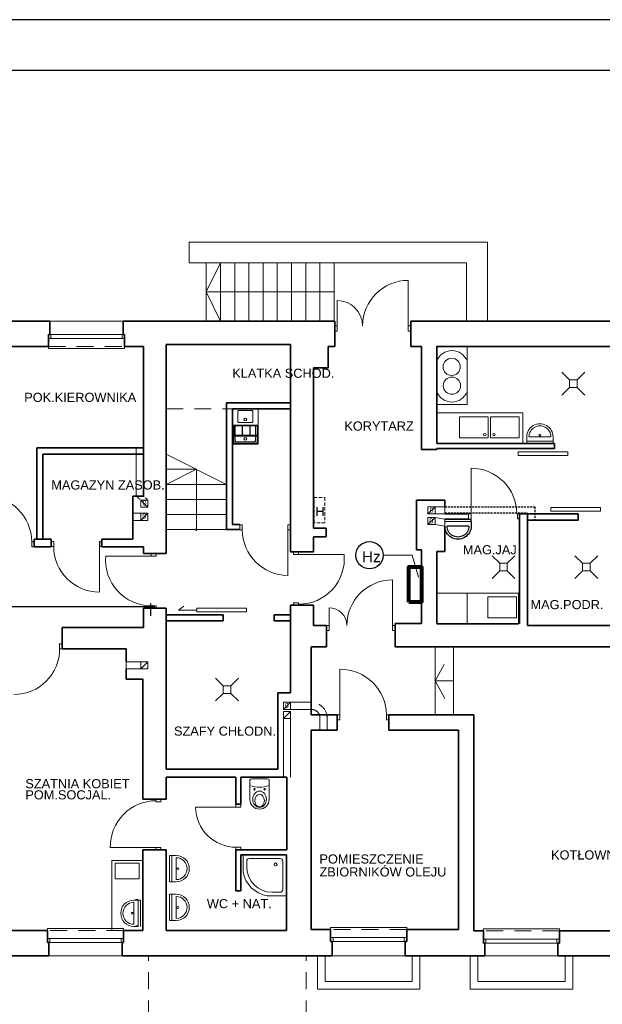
# Model space of a CAD drawing. Extents: x -282929 to -277084, y 175542 to 191450.
# Tile 3 of 30: x -281702 to -280554, y 176571 to 178512. Entities that reach past the tile are written whole.
import ezdxf
from ezdxf.enums import TextEntityAlignment as Align

# ---------------------------------------------------------------- set-up
doc = ezdxf.new("R2010")
doc.units = 0
doc.header["$MEASUREMENT"] = 0
doc.header["$PDMODE"] = 3
doc.header["$PDSIZE"] = 12
for name, pattern in [('DASHED2', [9.525, 6.35, -3.175]), ('DASHEDX2', [1.5, 1, -0.5]), ('DGN Style 2', [55.531736, 33.319042, -22.212694]), ('DOT', [0.25, 0, -0.25])]:
    doc.linetypes.add(name, pattern=pattern)
doc.layers.get('0').update_dxf_attribs({"linetype": 'CONTINUOUS'})
doc.layers.get('DEFPOINTS').update_dxf_attribs({"linetype": 'CONTINUOUS'})
for name, color, linetype, lineweight in [('1 cienka', 7, 'CONTINUOUS', 9), ('dzrwi', 6, 'CONTINUOUS', 0), ('inwentaryzacja', 7, 'CONTINUOUS', 35), ('KONTURY', 92, 'CONTINUOUS', 30), ('OKNA', 3, 'CONTINUOUS', 20), ('proj.wentylacja', 214, 'CONTINUOUS', 25), ('technologia', 160, 'CONTINUOUS', 35), ('WYPOSAZENIE', 4, 'CONTINUOUS', 0), ('ściana do wyburzenia', 40, 'DOT', 25), ('ściana proj. - dział', 255, 'CONTINUOUS', 35)]:
    doc.layers.add(name, color=color, linetype=linetype, lineweight=lineweight)
for name, color, linetype in [('CIENKA', 7, 'CONTINUOUS'), ('elektryka', 7, 'CONTINUOUS'), ('opisy', 7, 'CONTINUOUS')]:
    doc.layers.add(name, color=color, linetype=linetype)
doc.styles.add('jagoda-100', font='arial.ttf', dxfattribs={"height": 18})
doc.styles.add('SST', font='romans.shx', dxfattribs={"width": 0.6})
doc.styles.add('Style-CHAR_FAST_FONT', font='CHAR_FAST_FONT.shx')
doc.styles.add('Style-SWISSLT_1250', font='SWISSLT_1250.shx')
doc.dimstyles.new('skala_1_50cm', dxfattribs={"dimscale": 5, "dimtxt": 2, "dimasz": 1.5, "dimexe": 1.25, "dimexo": 0.6245, "dimtad": 1, "dimdsep": 46, "dimtxsty": 'SST', "dimblk": 'ARCHTICK', "dimcen": 1.5, "dimdle": 1.5, "dimclrd": 256, "dimclre": 256, "dimclrt": 256, "dimadec": 0, "dimazin": 0, "dimtfac": 1, "dimtix": 1, "dimtmove": 0, "dimatfit": 3, "dimldrblk": 'ARCHTICK', "dimfxl": 1, "dimarcsym": 0})

# ---------------------------------------------------------------- blocks, each defined once
blk = doc.blocks.new('*U9')
at = {"layer": 'OKNA', "linetype": 'Continuous'}
for p, q in [((-72, 27), (72, 27)), ((75, 1), (-75, 1)), ((-70, -7), (-70, 1)), ((70, -7), (70, 1)), ((75, -7), (-75, -7)), ((-75, -27), (-75, -23)), ((-75, -27), (75, -27)), ((75, -27), (75, -23))]:
    blk.add_line(p, q, dxfattribs=at)
at = {"layer": 'OKNA', "linetype": 'DGN Style 2'}
blk.add_line((-75, -23), (75, -23), dxfattribs=at)
blk = doc.blocks.new('*U10')
at = {"layer": 'OKNA', "linetype": 'Continuous'}
for p, q in [((-72, 29), (72, 29)), ((75, 1), (-75, 1)), ((-70, -7), (-70, 1)), ((70, -7), (70, 1)), ((75, -7), (-75, -7)), ((-75, -27), (-75, -23)), ((-75, -27), (75, -27)), ((75, -27), (75, -23))]:
    blk.add_line(p, q, dxfattribs=at)
at = {"layer": 'OKNA', "linetype": 'DGN Style 2'}
blk.add_line((-75, -23), (75, -23), dxfattribs=at)
blk = doc.blocks.new('*U11')
at = {"layer": 'OKNA', "linetype": 'Continuous'}
for p, q in [((-72, 26), (72, 26)), ((75, 1), (-75, 1)), ((-70, -7), (-70, 1)), ((70, -7), (70, 1)), ((75, -7), (-75, -7)), ((-75, -27), (-75, -23)), ((-75, -27), (75, -27)), ((75, -27), (75, -23))]:
    blk.add_line(p, q, dxfattribs=at)
at = {"layer": 'OKNA', "linetype": 'DGN Style 2'}
blk.add_line((-75, -23), (75, -23), dxfattribs=at)
blk = doc.blocks.new('A$C5D6B6965')
at = {"layer": 'WYPOSAZENIE'}
for p, q in [((15, 30), (0, 45)), ((30, 30), (45, 45)), ((15, 30), (30, 30)), ((15, 15), (15, 30)), ((30, 30), (30, 15)), ((15, 15), (0, 0)), ((30, 15), (15, 15)), ((30, 15), (45, 0))]:
    blk.add_line(p, q, dxfattribs=at)
blk = doc.blocks.new('_ARCHTICK')
at = {"color": 0, "linetype": 'ByBlock', "const_width": 0.15}
blk.add_lwpolyline([(-0.5, -0.5), (0.5, 0.5)], dxfattribs=at)
blk = doc.blocks.new('*D101')
at = {"layer": '1 cienka', "linetype": 'Continuous', "lineweight": -2, "transparency": 16777216}
for p, q in [((-281435.9, 177354.4), (-282655.9, 177354.4)), ((-282648.4, 177333.3), (-282648.4, 177360.7)), ((-281443.4, 177336.5), (-281443.4, 177360.7))]:
    blk.add_line(p, q, dxfattribs=at)
at = {"layer": 'DEFPOINTS', "color": 0, "linetype": 'Continuous', "transparency": 16777216}
for p in [(-282648.4, 177354.4), (-281443.4, 177333.3), (-282648.4, 177330.2)]:
    blk.add_point(p, dxfattribs=at)
at = {"layer": '1 cienka', "linetype": 'Continuous', "lineweight": -2, "transparency": 16777216, "xscale": 7.5, "yscale": 7.5, "zscale": 7.5, "rotation": 180}
blk.add_blockref('_ARCHTICK', (-282648.4, 177354.4), dxfattribs=at)
at = {"layer": '1 cienka', "linetype": 'Continuous', "lineweight": -2, "transparency": 16777216, "xscale": 7.5, "yscale": 7.5, "zscale": 7.5}
blk.add_blockref('_ARCHTICK', (-281443.4, 177354.4), dxfattribs=at)
at = {"layer": '1 cienka', "linetype": 'Continuous', "transparency": 16777216, "insert": (-282200.1, 177365.3), "char_height": 10, "attachment_point": 5, "style": 'Style-CHAR_FAST_FONT'}
blk.add_mtext('1200', dxfattribs=at)

msp = doc.modelspace()

# ---------------------------------------------------------------- hatches: boundary and pattern name
at = {"layer": 'dzrwi', "linetype": 'Continuous'}
h = msp.add_hatch(color=256, dxfattribs=at)
edge = h.paths.add_edge_path()
edge.add_arc((-281353.934, 177506.474), 2.531, 0, 360)

# ---------------------------------------------------------------- linework, layer by layer
at = {"ltscale": 10}
for p, q in [((-280812.595, 177526.617), (-280864.434, 177526.476)), ((-280812.583, 177522.276), (-280812.595, 177526.617))]:
    msp.add_line(p, q, dxfattribs=at)
for p, q in [((-280812.583, 177522.276), (-280864.423, 177522.134)), ((-280816.879, 177513.624), (-280860.079, 177513.506)), ((-280812.583, 177522.276), (-280812.559, 177513.636)), ((-281545.116, 177483.412), (-281545.116, 177472.474))]:
    msp.add_line(p, q)
at = {"extrusion": (0, 0, -1)}
for major_axis in [(18.328, 18.328), (15.274, 15.274)]:
    msp.add_ellipse((-280838.479, 177513.565), major_axis=major_axis, ratio=1, start_param=0.78266894, end_param=3.9242616, dxfattribs=at)
at = {"layer": '1 cienka', "linetype": 'Continuous'}
for p, q in [((-280985.974, 177456.009), (-280928.832, 177455.947)), ((-280928.832, 177455.947), (-280916.421, 177412.602))]:
    msp.add_line(p, q, dxfattribs=at)
at = {"layer": '1 cienka', "linetype": 'Continuous', "lineweight": 30}
msp.add_circle((-281012.845, 177456.009), 26.871, dxfattribs=at)
at = {"layer": 'CIENKA', "linetype": 'DASHED2', "lineweight": 20}
msp.add_lwpolyline([(-281122.148, 177569.536), (-281100.737, 177569.536), (-281100.737, 177520.169), (-281122.148, 177520.169)], close=True, dxfattribs=at)
at = {"layer": 'dzrwi'}
for p, q in [((-281368.434, 178073.474), (-280780.434, 178073.474)), ((-281368.434, 178073.474), (-281368.434, 178032.474)), ((-280780.434, 178073.474), (-280780.434, 177917.474)), ((-281368.434, 178032.474), (-280821.434, 178032.474)), ((-281334.434, 177917.474), (-281334.434, 178032.474)), ((-281306.434, 177917.474), (-281306.434, 178032.474)), ((-281278.434, 177917.474), (-281278.434, 178032.474)), ((-281250.434, 177917.474), (-281250.434, 178032.474)), ((-281222.434, 177917.474), (-281222.434, 178032.474)), ((-281194.434, 177917.474), (-281194.434, 178032.474)), ((-281166.434, 177917.474), (-281166.434, 178032.474)), ((-281138.434, 177917.474), (-281138.434, 178032.474)), ((-281110.434, 177917.474), (-281110.434, 178032.474)), ((-281082.434, 177917.474), (-281082.434, 178032.474)), ((-280821.434, 178032.474), (-280821.434, 177917.474)), ((-280936.434, 177907.952), (-280936.434, 177997.952)), ((-281334.434, 177974.974), (-281306.434, 177917.474)), ((-281076.434, 177907.952), (-281076.434, 177957.952)), ((-281232.434, 177744.674), (-281282.434, 177744.674)), ((-281282.434, 177744.674), (-281282.434, 177744.474)), ((-281282.434, 177744.474), (-281232.434, 177744.474)), ((-281282.434, 177744.474), (-281282.434, 177712.674)), ((-281272.434, 177719.674), (-281272.434, 177739.674)), ((-281272.434, 177739.674), (-281272.434, 177719.674)), ((-281272.234, 177739.674), (-281272.234, 177719.674)), ((-281270.434, 177741.674), (-281244.434, 177741.674)), ((-281244.434, 177741.674), (-281270.434, 177741.674)), ((-281244.434, 177741.474), (-281270.434, 177741.474)), ((-281242.634, 177719.674), (-281242.634, 177739.674)), ((-281242.434, 177739.674), (-281242.434, 177719.674)), ((-281242.434, 177719.674), (-281242.434, 177739.674)), ((-281232.434, 177744.674), (-281232.434, 177744.474)), ((-281232.434, 177712.674), (-281232.434, 177744.474)), ((-281232.434, 177712.674), (-281282.434, 177712.674)), ((-281282.434, 177712.674), (-281282.434, 177674.674)), ((-281281.434, 177676.381), (-281281.434, 177712.674)), ((-281280.434, 177677.381), (-281280.434, 177712.674)), ((-281279.934, 177712.674), (-281279.934, 177711.174)), ((-281234.934, 177711.174), (-281279.934, 177711.174)), ((-281278.696, 177711.174), (-281278.696, 177692.674)), ((-281277.896, 177711.174), (-281277.896, 177692.674)), ((-281277.434, 177692.674), (-281277.434, 177711.174)), ((-281277.434, 177711.174), (-281277.434, 177692.674)), ((-281277.234, 177711.174), (-281277.234, 177692.674)), ((-281270.434, 177717.874), (-281244.434, 177717.874)), ((-281244.434, 177717.674), (-281270.434, 177717.674)), ((-281270.434, 177717.674), (-281244.434, 177717.674)), ((-281263.696, 177711.174), (-281263.696, 177692.674)), ((-281262.896, 177711.174), (-281262.896, 177692.674)), ((-281248.696, 177711.174), (-281248.696, 177692.674)), ((-281247.896, 177711.174), (-281247.896, 177692.674)), ((-281237.634, 177692.674), (-281237.634, 177711.174)), ((-281237.434, 177692.674), (-281237.434, 177711.174)), ((-281237.434, 177692.674), (-281237.434, 177711.174)), ((-281234.934, 177711.174), (-281234.934, 177712.674)), ((-281234.434, 177677.381), (-281234.434, 177712.674)), ((-281233.434, 177676.381), (-281233.434, 177712.674)), ((-281232.434, 177712.674), (-281232.434, 177674.674)), ((-281279.934, 177692.674), (-281279.934, 177690.674)), ((-281234.934, 177692.674), (-281279.934, 177692.674)), ((-281234.934, 177690.674), (-281279.934, 177690.674)), ((-281277.434, 177681.674), (-281277.434, 177690.674)), ((-281277.434, 177690.674), (-281277.434, 177681.674)), ((-281277.234, 177690.674), (-281277.234, 177681.674)), ((-281237.634, 177681.674), (-281237.634, 177690.674)), ((-281237.434, 177681.674), (-281237.434, 177690.674)), ((-281237.434, 177681.674), (-281237.434, 177690.674)), ((-281234.934, 177690.674), (-281234.934, 177692.674)), ((-281472.434, 177667.474), (-281472.434, 177572.474)), ((-281232.434, 177674.674), (-281282.434, 177674.674)), ((-281280.727, 177675.674), (-281234.142, 177675.674)), ((-281279.727, 177676.674), (-281235.142, 177676.674)), ((-281275.434, 177679.874), (-281239.434, 177679.874)), ((-281239.434, 177679.674), (-281275.434, 177679.674)), ((-281275.434, 177679.674), (-281239.434, 177679.674)), ((-281294.434, 177595.724), (-281413.434, 177655.224)), ((-281413.434, 177625.474), (-281353.934, 177625.474)), ((-281353.934, 177625.474), (-281413.434, 177595.724)), ((-280812.434, 177537.474), (-280812.434, 177627.474)), ((-281413.434, 177595.724), (-281294.434, 177595.724)), ((-281294.434, 177595.724), (-281294.434, 177506.474)), ((-281463.434, 177564.829), (-281449.434, 177564.829)), ((-281463.434, 177564.829), (-281463.434, 177550.829)), ((-281413.434, 177565.974), (-281294.434, 177565.974)), ((-281463.434, 177550.829), (-281449.434, 177550.829)), ((-281458.434, 177538.829), (-281479.434, 177538.829)), ((-281458.434, 177524.829), (-281479.434, 177524.829)), ((-281449.434, 177538.829), (-281449.434, 177524.829)), ((-281413.434, 177536.224), (-281294.434, 177536.224)), ((-280864.399, 177513.495), (-280864.434, 177526.476)), ((-280817.434, 177527.474), (-280817.434, 177537.474)), ((-280817.434, 177537.041), (-280817.434, 177527.041)), ((-281413.434, 177506.474), (-281294.434, 177506.474)), ((-281173.434, 177506.283), (-281173.434, 177416.283)), ((-281545.116, 177473.412), (-281545.116, 177383.412)), ((-281442.895, 177454.474), (-281532.895, 177454.474)), ((-281152.389, 177457.474), (-281062.389, 177457.474)), ((-280967.434, 177317.474), (-280967.434, 177407.474)), ((-281389.151, 177348.062), (-281378.934, 177355.932)), ((-281092.434, 177317.474), (-281092.434, 177352.474)), ((-281352.827, 177348.062), (-281389.151, 177348.062)), ((-280883.434, 177275.474), (-280883.434, 177141.474)), ((-280847.434, 177275.474), (-280847.434, 177141.474)), ((-281459.434, 177245.879), (-281492.434, 177245.879)), ((-281449.434, 177245.879), (-281449.434, 177231.879)), ((-281459.434, 177231.879), (-281492.434, 177231.879)), ((-281071.434, 177141.474), (-281071.434, 177231.474)), ((-280883.434, 177208.474), (-280864.556, 177173.339)), ((-281276.434, 176959.48), (-281355.441, 176959.48)), ((-281433.764, 176880.03), (-281523.764, 176880.03)), ((-281115.434, 176600.474), (-281115.434, 176666.474)), ((-281100.434, 176615.474), (-281100.434, 176666.474)), ((-280928.434, 176615.474), (-280928.434, 176666.474)), ((-280913.434, 176600.474), (-280913.434, 176666.474)), ((-280814.434, 176600.474), (-280814.434, 176666.474)), ((-280799.434, 176615.474), (-280799.434, 176666.474)), ((-280627.434, 176615.474), (-280627.434, 176666.474)), ((-280612.434, 176600.474), (-280612.434, 176666.474)), ((-281100.434, 176615.474), (-280928.434, 176615.474)), ((-280799.434, 176615.474), (-280627.434, 176615.474)), ((-281115.434, 176600.474), (-280913.434, 176600.474)), ((-280814.434, 176600.474), (-280612.434, 176600.474))]:
    msp.add_line(p, q, dxfattribs=at)
at = {"layer": 'dzrwi', "linetype": 'DGN Style 2'}
for p, q in [((-281413.434, 177744.474), (-281168.434, 177744.474)), ((-281110.434, 177141.474), (-281110.434, 177111.474)), ((-281096.434, 177141.474), (-281096.434, 177111.474)), ((-281448.434, 176267.474), (-281448.434, 176666.474)), ((-281137.434, 176267.474), (-281137.434, 176666.474))]:
    msp.add_line(p, q, dxfattribs=at)
at = {"layer": 'dzrwi', "linetype": 'Continuous'}
for p, q in [((-281449.434, 177550.829), (-281463.434, 177564.829)), ((-280897.542, 177537.474), (-280883.542, 177551.474)), ((-280890.434, 177551.474), (-280864.434, 177551.474)), ((-280864.434, 177551.474), (-280864.434, 177537.474)), ((-281479.434, 177538.829), (-281479.434, 177524.829)), ((-281463.434, 177524.829), (-281449.434, 177538.829)), ((-280897.542, 177516.474), (-280883.542, 177530.474)), ((-280890.434, 177537.474), (-280864.434, 177537.474)), ((-280883.542, 177530.474), (-280864.434, 177527.474)), ((-280864.434, 177527.474), (-280864.434, 177513.474)), ((-280883.542, 177516.474), (-280864.434, 177513.474)), ((-281492.434, 177245.879), (-281492.434, 177231.879)), ((-281463.434, 177231.879), (-281449.434, 177245.879)), ((-281182.434, 177152.088), (-281168.434, 177166.088)), ((-281168.434, 177166.088), (-281127.434, 177166.088)), ((-281182.434, 177134.155), (-281168.434, 177148.155)), ((-281182.434, 177137.474), (-281182.434, 177018.474)), ((-281168.434, 177152.088), (-281127.434, 177152.088)), ((-281168.434, 177137.474), (-281168.434, 177018.474))]:
    msp.add_line(p, q, dxfattribs=at)
at = {"layer": 'dzrwi', "ltscale": 10}
msp.add_line((-280864.423, 177522.134), (-280864.434, 177526.476), dxfattribs=at)
at = {"layer": 'dzrwi', "flags": 128}
for points in [[(-281082.434, 177974.974), (-281334.434, 177974.974), (-281306.434, 178032.474)], [(-280847.434, 177208.474), (-280883.434, 177208.474), (-280865.991, 177240.938)]]:
    msp.add_lwpolyline(points, dxfattribs=at)
for points in [[(-281076.434, 177897.952), (-281081.434, 177897.952), (-281081.434, 177907.952), (-281076.434, 177907.952)], [(-280931.434, 177897.952), (-280936.434, 177897.952), (-280936.434, 177907.952), (-280931.434, 177907.952)], [(-280817.434, 177527.474), (-280812.434, 177527.474), (-280812.434, 177537.474), (-280817.434, 177537.474)], [(-280721.434, 177527.906), (-280716.434, 177527.906), (-280716.434, 177537.906), (-280721.434, 177537.906)], [(-281263.434, 177516.283), (-281268.434, 177516.283), (-281268.434, 177506.283), (-281263.434, 177506.283)], [(-281168.434, 177516.283), (-281173.434, 177516.283), (-281173.434, 177506.283), (-281168.434, 177506.283)], [(-281678.434, 177472.474), (-281673.434, 177472.474), (-281673.434, 177482.474), (-281678.434, 177482.474)], [(-281635.116, 177483.412), (-281640.116, 177483.412), (-281640.116, 177473.412), (-281635.116, 177473.412)], [(-281540.116, 177483.412), (-281545.116, 177483.412), (-281545.116, 177473.412), (-281540.116, 177473.412)], [(-281432.895, 177459.474), (-281432.895, 177454.474), (-281442.895, 177454.474), (-281442.895, 177459.474)], [(-281162.389, 177462.474), (-281162.389, 177457.474), (-281152.389, 177457.474), (-281152.389, 177462.474)], [(-281432.895, 177356.474), (-281432.895, 177351.474), (-281442.895, 177351.474), (-281442.895, 177356.474)], [(-281162.389, 177362.474), (-281162.389, 177357.474), (-281152.389, 177357.474), (-281152.389, 177362.474)], [(-281092.434, 177307.474), (-281097.434, 177307.474), (-281097.434, 177317.474), (-281092.434, 177317.474)], [(-280962.434, 177307.474), (-280967.434, 177307.474), (-280967.434, 177317.474), (-280962.434, 177317.474)], [(-281623.434, 177281.474), (-281618.434, 177281.474), (-281618.434, 177271.474), (-281623.434, 177271.474)], [(-281076.434, 177131.474), (-281071.434, 177131.474), (-281071.434, 177141.474), (-281076.434, 177141.474)], [(-280979.434, 177131.474), (-280974.434, 177131.474), (-280974.434, 177141.474), (-280979.434, 177141.474)], [(-281423.764, 176970.03), (-281423.764, 176975.03), (-281433.764, 176975.03), (-281433.764, 176970.03)], [(-281266.434, 176959.48), (-281266.434, 176964.48), (-281276.434, 176964.48), (-281276.434, 176959.48)], [(-281423.764, 176875.03), (-281423.764, 176880.03), (-281433.764, 176880.03), (-281433.764, 176875.03)], [(-281266.434, 176875.474), (-281266.434, 176880.474), (-281276.434, 176880.474), (-281276.434, 176875.474)]]:
    msp.add_lwpolyline(points, close=True, dxfattribs=at)
at = {"layer": 'dzrwi'}
for points in [[(-280719.978, 177652.44), (-280622.295, 177652.44), (-280622.295, 177659.67), (-280719.978, 177659.67)], [(-280655.423, 177542.975), (-280557.74, 177542.975), (-280557.74, 177550.204), (-280655.423, 177550.204)], [(-281352.827, 177344.447), (-281255.144, 177344.447), (-281255.144, 177351.676), (-281352.827, 177351.676)]]:
    msp.add_lwpolyline(points, close=True, dxfattribs=at)
at = {"layer": 'dzrwi', "linetype": 'Continuous', "flags": 128}
msp.add_lwpolyline([(-281353.934, 177506.474), (-281353.934, 177625.474)], dxfattribs=at)
for points in [[(-281449.434, 177564.829), (-281463.434, 177564.829), (-281463.434, 177550.829), (-281449.434, 177550.829)], [(-280897.542, 177551.474), (-280883.542, 177551.474), (-280883.542, 177537.474), (-280897.542, 177537.474)], [(-281463.434, 177538.829), (-281449.434, 177538.829), (-281449.434, 177524.829), (-281463.434, 177524.829)], [(-280897.542, 177530.474), (-280883.542, 177530.474), (-280883.542, 177516.474), (-280897.542, 177516.474)], [(-281463.434, 177245.879), (-281449.434, 177245.879), (-281449.434, 177231.879), (-281463.434, 177231.879)], [(-281182.434, 177166.088), (-281168.434, 177166.088), (-281168.434, 177152.088), (-281182.434, 177152.088)], [(-281182.434, 177148.155), (-281168.434, 177148.155), (-281168.434, 177134.155), (-281182.434, 177134.155)]]:
    msp.add_lwpolyline(points, close=True, dxfattribs=at)
at = {"layer": 'dzrwi'}
for centre, start, end in [((-280936.434, 177907.952), 90, 180), ((-280812.434, 177537.474), 0, 90), ((-281442.895, 177446.474), 174.900311, 270), ((-281152.389, 177449.474), 270, 5.099689), ((-280967.434, 177317.474), 90, 180), ((-281713.434, 177271.474), 270, 0)]:
    msp.add_arc(centre, 90, start, end, dxfattribs=at)
at = {"layer": 'dzrwi', "extrusion": (0, 0, -1)}
for centre, radius, start, end in [((281076.434, 177907.952), 50, 90, 180), ((281768.434, 177482.474), 90, 90, 180), ((281173.434, 177506.283), 90, 270, 0), ((281545.116, 177473.412), 90, 270, 0), ((281092.434, 177317.474), 35, 90, 180), ((281276.434, 176959.48), 79.006, 269.274776, 0)]:
    msp.add_arc(centre, radius, start, end, dxfattribs=at)
at = {"layer": 'dzrwi', "linetype": 'DGN Style 2'}
for radius in [31, 17]:
    msp.add_arc((-281127.434, 177135.088), radius, 0, 90, dxfattribs=at)
at = {"layer": 'dzrwi'}
for centre, major_axis, ratio, start_param, end_param in [((-281270.434, 177739.674), (-1.414, 1.414), 1, -0.78539816, 0.78539816), ((-281270.434, 177739.674), (-1.414, 1.414), 1, -0.78539816, 0.78539816), ((-281270.434, 177739.674), (1.273, 1.273), 1, 0.78539816, 2.35619449), ((-281244.434, 177739.674), (1.414, 1.414), 1, 5.49778714, 7.06858347), ((-281244.434, 177739.674), (1.414, 1.414), 1, 5.49778714, 7.06858347), ((-281244.434, 177739.674), (1.273, 1.273), 1, 5.49778714, 7.06858347), ((-281270.434, 177719.674), (-1.414, 1.414), 1, 0.78539816, 2.35619449), ((-281270.434, 177719.674), (-1.414, 1.414), 1, 0.78539816, 2.35619449), ((-281270.434, 177719.674), (-1.273, 1.273), 1, 0.78539816, 2.35619449), ((-281257.434, 177723.374), (1.909, 1.909), 1, 5.49778714, 11.78097245), ((-281244.434, 177719.674), (-1.414, 1.414), 1, 2.35619449, 3.92699082), ((-281244.434, 177719.674), (-1.414, 1.414), 1, 2.35619449, 3.92699082), ((-281244.434, 177719.674), (-1.273, 1.273), 1, 2.35619449, 3.92699082), ((-281275.434, 177681.674), (-1.414, 1.414), 1, 0.78539816, 2.35619449), ((-281275.434, 177681.674), (-1.414, 1.414), 1, 0.78539816, 2.35619449), ((-281275.434, 177681.674), (-1.273, 1.273), 1, 0.78539816, 2.35619449), ((-281257.434, 177685.374), (1.909, 1.909), 1, 5.49778714, 11.78097245), ((-281239.434, 177681.674), (-1.414, 1.414), 1, 2.35619449, 3.92699082), ((-281239.434, 177681.674), (-1.414, 1.414), 1, 2.35619449, 3.92699082), ((-281239.434, 177681.674), (-1.273, 1.273), 1, 2.35619449, 3.92699082), ((-281280.02, 177677.088), (1.225, 1.225), 0.57735027, 2.61799388, 3.66519143), ((-281279.02, 177678.088), (1.225, 1.225), 0.57735027, 2.61799388, 3.66519143), ((-281235.849, 177678.088), (-1.225, 1.225), 0.57735027, 2.61799388, 3.66519143), ((-281234.849, 177677.088), (-1.225, 1.225), 0.57735027, 2.61799388, 3.66519143)]:
    msp.add_ellipse(centre, major_axis=major_axis, ratio=ratio, start_param=start_param, end_param=end_param, dxfattribs=at)
at = {"layer": 'dzrwi', "extrusion": (0, 0, -1)}
for centre, major_axis in [((-281071.434, 177141.474), (92, 0)), ((-281433.764, 176880.03), (0, 92))]:
    msp.add_ellipse(centre, major_axis=major_axis, ratio=0.97826087, start_param=4.71238898, end_param=6.28318531, dxfattribs=at)
at = {"layer": 'elektryka', "color": 1, "linetype": 'ByBlock', "lineweight": 80}
msp.add_lwpolyline([(-280935.422, 177363.215), (-280935.422, 177433.215), (-280910.434, 177433.215), (-280910.434, 177363.215)], close=True, dxfattribs=at)
at = {"layer": 'inwentaryzacja'}
for p, q in [((-281800.434, 177917.474), (-281642.434, 177917.474)), ((-281642.434, 177891.474), (-281642.434, 177917.474)), ((-281498.434, 177917.474), (-281216.434, 177917.474)), ((-281498.434, 177891.474), (-281498.434, 177917.474)), ((-281216.434, 177917.474), (-281081.434, 177917.474)), ((-281081.434, 177867.474), (-281081.434, 177917.474)), ((-280931.434, 177917.474), (-280492.434, 177917.474)), ((-280931.434, 177867.474), (-280931.434, 177917.474)), ((-281645.434, 177867.474), (-281645.434, 177891.474)), ((-281645.434, 177891.474), (-281642.434, 177891.474)), ((-281495.434, 177891.474), (-281498.434, 177891.474)), ((-281495.434, 177867.474), (-281495.434, 177891.474)), ((-281645.434, 177867.474), (-281797.434, 177867.474)), ((-281495.434, 177867.474), (-281458.434, 177867.474)), ((-281458.434, 177867.474), (-281458.434, 177572.474)), ((-281413.434, 177871.474), (-281413.434, 177550.829)), ((-281413.434, 177871.474), (-281363.434, 177871.474)), ((-281363.434, 177871.474), (-281168.434, 177871.474)), ((-281168.434, 177871.474), (-281168.434, 177462.474)), ((-281094.434, 177867.474), (-281081.434, 177867.474)), ((-281094.434, 177867.474), (-281094.434, 177825.474)), ((-280931.434, 177867.474), (-280910.434, 177867.474)), ((-280910.434, 177841.474), (-280910.434, 177867.474)), ((-280880.434, 177676.474), (-280880.434, 177867.474)), ((-280880.434, 177867.474), (-280495.434, 177867.474)), ((-280910.434, 177664.474), (-280910.434, 177841.474)), ((-281123.434, 177825.474), (-281123.434, 177509.474)), ((-281123.434, 177825.474), (-281094.434, 177825.474)), ((-280880.434, 177664.474), (-280910.434, 177664.474)), ((-280880.434, 177676.474), (-280648.434, 177676.474)), ((-280648.434, 177666.474), (-280880.434, 177666.474)), ((-280880.434, 177664.474), (-280880.434, 177666.474)), ((-280648.434, 177666.474), (-280648.434, 177676.474)), ((-281479.434, 177572.474), (-281479.434, 177524.829)), ((-281458.434, 177572.474), (-281479.434, 177572.474)), ((-280864.434, 177564.474), (-280920.434, 177564.474)), ((-280920.434, 177564.474), (-280920.434, 177466.474)), ((-280864.434, 177564.474), (-280864.434, 177551.474)), ((-281413.434, 177550.829), (-281413.434, 177459.474)), ((-281479.434, 177524.829), (-281479.434, 177487.474)), ((-280864.434, 177537.474), (-280817.434, 177537.474)), ((-280864.434, 177527.474), (-280817.434, 177527.474)), ((-280717.434, 177321.474), (-280717.434, 177537.474)), ((-280717.434, 177537.474), (-280701.434, 177537.474)), ((-280701.434, 177480.474), (-280701.434, 177537.474)), ((-280701.434, 177525.474), (-280701.434, 177317.474)), ((-281123.434, 177509.474), (-281098.434, 177509.474)), ((-281098.434, 177509.474), (-281098.434, 177492.474)), ((-280864.434, 177463.474), (-280864.434, 177513.474)), ((-281673.434, 177472.474), (-281673.434, 177487.474)), ((-281673.434, 177487.474), (-281640.116, 177487.474)), ((-281640.116, 177487.474), (-281640.116, 177472.474)), ((-281540.116, 177487.474), (-281479.434, 177487.474)), ((-281540.116, 177472.474), (-281540.116, 177487.474)), ((-281123.434, 177492.474), (-281098.434, 177492.474)), ((-281123.434, 177492.474), (-281123.434, 177462.474)), ((-281673.434, 177472.474), (-281640.116, 177472.474)), ((-281540.116, 177472.474), (-281458.434, 177472.474)), ((-281458.434, 177472.474), (-281458.434, 177459.474)), ((-281458.434, 177459.474), (-281413.434, 177459.474)), ((-281123.434, 177462.474), (-281168.434, 177462.474)), ((-280910.434, 177466.474), (-280920.434, 177466.474)), ((-280910.434, 177321.474), (-280910.434, 177466.474)), ((-280864.434, 177463.474), (-280880.434, 177463.474)), ((-280880.434, 177463.474), (-280880.434, 177414.474)), ((-280880.434, 177321.474), (-280880.434, 177463.474)), ((-280880.434, 177321.474), (-280880.434, 177463.474)), ((-281458.434, 177351.474), (-281413.434, 177351.474)), ((-281458.434, 177351.474), (-281458.434, 177313.474)), ((-281413.434, 177351.474), (-281413.434, 177034.474)), ((-281168.434, 177357.474), (-281168.434, 177184.474)), ((-281123.434, 177357.474), (-281168.434, 177357.474)), ((-281123.434, 177357.474), (-281123.434, 177317.474)), ((-281458.434, 177313.474), (-281618.434, 177313.474)), ((-281618.434, 177313.474), (-281618.434, 177271.474)), ((-281097.434, 177317.474), (-281123.434, 177317.474)), ((-281097.434, 177275.474), (-281097.434, 177317.474)), ((-280910.434, 177321.474), (-280962.434, 177321.474)), ((-280962.434, 177275.474), (-280962.434, 177321.474)), ((-280719.079, 177320.891), (-280880.434, 177320.891)), ((-280701.434, 177317.474), (-280354.434, 177317.474)), ((-281097.434, 177275.474), (-281127.434, 177275.474)), ((-281127.434, 177275.474), (-281127.434, 177166.088)), ((-280376.434, 177275.474), (-280962.434, 177275.474)), ((-281492.434, 177271.474), (-281618.434, 177271.474)), ((-281492.434, 177271.474), (-281492.434, 177245.879)), ((-281492.434, 177231.879), (-281492.434, 177211.474)), ((-281459.434, 177211.474), (-281492.434, 177211.474)), ((-281459.434, 177211.474), (-281459.434, 176975.03)), ((-281193.434, 177184.474), (-281193.434, 177034.474)), ((-281168.434, 177184.474), (-281193.434, 177184.474)), ((-281127.434, 177152.088), (-281127.434, 177141.474)), ((-281076.434, 177141.474), (-281127.434, 177141.474)), ((-281076.434, 177111.474), (-281076.434, 177141.474)), ((-280974.434, 177141.474), (-280807.434, 177141.474)), ((-280974.434, 177111.474), (-280974.434, 177141.474)), ((-280807.434, 177141.474), (-280807.434, 176715.474)), ((-281076.434, 177111.474), (-281127.434, 177111.474)), ((-281127.434, 177111.474), (-281127.434, 176718.474)), ((-280837.434, 177111.474), (-280974.434, 177111.474)), ((-280837.434, 177111.474), (-280837.434, 176718.474)), ((-281413.434, 177034.474), (-281193.434, 177034.474)), ((-281403.434, 177018.474), (-281413.434, 177018.474)), ((-281413.434, 177018.474), (-281413.434, 176975.03)), ((-281413.434, 177018.474), (-281276.434, 177018.474)), ((-281276.434, 177018.474), (-281276.434, 176965.474)), ((-281266.434, 177018.474), (-281266.434, 176965.474)), ((-281266.434, 177018.474), (-281175.434, 177018.474)), ((-281175.434, 177018.474), (-281175.434, 176875.474)), ((-281459.434, 176975.03), (-281413.434, 176975.03)), ((-281276.434, 176965.584), (-281266.434, 176965.584)), ((-281459.434, 176875.03), (-281413.434, 176875.03)), ((-281459.434, 176875.03), (-281459.434, 176716.474)), ((-281413.434, 176875.03), (-281413.434, 176716.474)), ((-281276.434, 176875.474), (-281175.434, 176875.474)), ((-281276.434, 176794.474), (-281276.434, 176875.474)), ((-281266.434, 176794.474), (-281266.434, 176865.474)), ((-281266.434, 176865.474), (-281176.434, 176865.474)), ((-281176.434, 176716.474), (-281176.434, 176865.474)), ((-281276.434, 176794.474), (-281266.434, 176794.474)), ((-281742.434, 176716.474), (-281647.434, 176716.474)), ((-281647.434, 176716.474), (-281647.434, 176692.474)), ((-281497.434, 176716.474), (-281459.434, 176716.474)), ((-281497.434, 176716.474), (-281497.434, 176692.474)), ((-281176.434, 176716.474), (-281413.434, 176716.474)), ((-281089.434, 176718.474), (-281127.434, 176718.474)), ((-281089.434, 176718.474), (-281089.434, 176694.474)), ((-280939.434, 176718.474), (-280837.434, 176718.474)), ((-280939.434, 176718.474), (-280939.434, 176694.474)), ((-280788.434, 176715.474), (-280807.434, 176715.474)), ((-280788.434, 176715.474), (-280788.434, 176691.474)), ((-280638.434, 176715.474), (-280489.434, 176715.474)), ((-280638.434, 176715.474), (-280638.434, 176691.474)), ((-281647.434, 176692.474), (-281644.434, 176692.474)), ((-281644.434, 176692.474), (-281644.434, 176666.474)), ((-281500.434, 176692.474), (-281500.434, 176666.474)), ((-281497.434, 176692.474), (-281500.434, 176692.474)), ((-281089.434, 176694.474), (-281086.434, 176694.474)), ((-281086.434, 176694.474), (-281086.434, 176666.474)), ((-280942.434, 176694.474), (-280942.434, 176666.474)), ((-280939.434, 176694.474), (-280942.434, 176694.474)), ((-280788.434, 176691.474), (-280785.434, 176691.474)), ((-280785.434, 176691.474), (-280785.434, 176666.474)), ((-280641.434, 176691.474), (-280641.434, 176666.474)), ((-280638.434, 176691.474), (-280641.434, 176691.474)), ((-281802.434, 176666.474), (-281644.434, 176666.474)), ((-281500.434, 176666.474), (-281086.434, 176666.474)), ((-280942.434, 176666.474), (-280785.434, 176666.474)), ((-280641.434, 176666.474), (-280486.434, 176666.474))]:
    msp.add_line(p, q, dxfattribs=at)
at = {"layer": 'inwentaryzacja', "linetype": 'Continuous'}
for p, q in [((-281645.434, 177883.474), (-281645.434, 177891.474)), ((-281495.434, 177883.474), (-281495.434, 177891.474)), ((-281127.434, 177166.088), (-281127.434, 177152.088)), ((-281647.434, 176700.474), (-281647.434, 176692.474)), ((-281497.434, 176700.474), (-281497.434, 176692.474)), ((-281089.434, 176702.474), (-281089.434, 176694.474)), ((-280939.434, 176702.474), (-280939.434, 176694.474)), ((-280788.434, 176699.474), (-280788.434, 176691.474)), ((-280638.434, 176699.474), (-280638.434, 176691.474)), ((-281448.434, 176666.474), (-281137.434, 176666.474))]:
    msp.add_line(p, q, dxfattribs=at)
at = {"layer": 'inwentaryzacja', "linetype": 'DGN Style 2'}
msp.add_line((-281286.434, 177506.474), (-281294.434, 177506.474), dxfattribs=at)
at = {"layer": 'KONTURY'}
msp.add_lwpolyline([(-277198.182, 175641.784), (-277198.182, 178411.784), (-282793.73, 178411.784), (-282793.73, 175641.784)], close=True, dxfattribs=at)
at = {"layer": 'opisy'}
msp.add_lwpolyline([(-277089.192, 175541.784), (-277089.192, 178511.784), (-282928.707, 178511.784), (-282928.707, 175541.784)], close=True, dxfattribs=at)
at = {"layer": 'proj.wentylacja', "linetype": 'DASHEDX2', "ltscale": 4}
for p, q in [((-280864.434, 177551.474), (-280687.317, 177551.474)), ((-280687.317, 177551.474), (-280687.317, 177525.474)), ((-280864.115, 177539.663), (-280701.434, 177539.663))]:
    msp.add_line(p, q, dxfattribs=at)
at = {"layer": 'WYPOSAZENIE'}
for p, q in [((-280880.541, 177867.474), (-280820.541, 177867.474)), ((-280880.434, 177843.474), (-280880.434, 177867.474)), ((-280880.434, 177753.474), (-280880.434, 177867.474)), ((-280880.434, 177867.474), (-280880.434, 177676.474)), ((-280820.541, 177867.474), (-280820.434, 177753.474)), ((-280820.434, 177753.474), (-280880.434, 177753.474)), ((-280710.434, 177736.474), (-280880.434, 177736.474)), ((-280835.423, 177687.537), (-280835.423, 177728.76)), ((-280835.423, 177728.76), (-280779.073, 177728.76)), ((-280779.073, 177728.76), (-280779.073, 177687.537)), ((-280717.723, 177728.76), (-280774.073, 177728.76)), ((-280774.073, 177728.76), (-280774.073, 177687.537)), ((-280717.723, 177687.537), (-280717.723, 177728.76)), ((-280710.434, 177676.474), (-280710.434, 177736.474)), ((-280779.073, 177687.537), (-280835.423, 177687.537)), ((-280774.073, 177687.537), (-280717.723, 177687.537)), ((-280702.949, 177680.815), (-280702.949, 177689.455)), ((-280702.949, 177680.815), (-280702.949, 177676.474)), ((-280702.949, 177680.815), (-280651.109, 177680.815)), ((-280698.629, 177689.455), (-280655.429, 177689.455)), ((-280651.109, 177689.455), (-280651.109, 177676.474)), ((-280651.109, 177680.815), (-280651.109, 177676.474)), ((-280880.434, 177676.474), (-280710.434, 177676.474)), ((-280702.949, 177676.474), (-280651.109, 177676.474)), ((-280719.079, 177381.474), (-280880.434, 177381.474)), ((-280880.434, 177381.474), (-280880.434, 177321.474)), ((-280880.434, 177381.474), (-280820.434, 177381.474)), ((-280880.434, 177321.474), (-280880.434, 177381.474)), ((-280820.434, 177381.474), (-280820.434, 177321.474)), ((-280723.368, 177373.76), (-280779.718, 177373.76)), ((-280779.718, 177373.76), (-280779.718, 177332.537)), ((-280723.368, 177332.537), (-280723.368, 177373.76)), ((-280719.079, 177321.474), (-280719.079, 177381.474)), ((-280779.718, 177332.537), (-280723.368, 177332.537)), ((-280717.434, 177321.474), (-280880.434, 177321.474)), ((-280880.434, 177321.474), (-280719.079, 177321.474)), ((-280820.434, 177321.474), (-280880.434, 177321.474)), ((-281520.827, 176854.23), (-281520.827, 176716.474)), ((-281520.827, 176854.23), (-281460.827, 176854.23)), ((-281402.449, 176864.112), (-281406.79, 176864.112)), ((-281406.79, 176812.272), (-281406.79, 176864.112)), ((-281393.809, 176864.112), (-281406.79, 176864.112)), ((-281402.449, 176812.272), (-281402.449, 176864.112)), ((-281393.809, 176816.592), (-281393.809, 176859.792)), ((-281261.664, 176853.474), (-281261.664, 176841.474)), ((-281254.734, 176852.874), (-281254.734, 176841.674)), ((-281189.034, 176858.274), (-281249.334, 176858.274)), ((-281183.634, 176797.074), (-281183.634, 176852.874)), ((-281402.449, 176812.272), (-281406.79, 176812.272)), ((-281402.449, 176812.272), (-281393.809, 176812.272)), ((-281402.449, 176787.697), (-281406.79, 176787.697)), ((-281406.79, 176735.857), (-281406.79, 176787.697)), ((-281393.809, 176787.697), (-281406.79, 176787.697)), ((-281402.449, 176735.857), (-281402.449, 176787.697)), ((-281204.734, 176791.674), (-281189.034, 176791.674)), ((-281477.034, 176776.16), (-281464.053, 176776.16)), ((-281477.034, 176728.64), (-281477.034, 176771.84)), ((-281473.406, 176777.568), (-281469.064, 176777.568)), ((-281468.394, 176724.32), (-281468.394, 176776.16)), ((-281464.053, 176724.32), (-281464.053, 176776.16)), ((-281393.809, 176740.177), (-281393.809, 176783.377)), ((-281402.449, 176735.857), (-281406.79, 176735.857)), ((-281402.449, 176735.857), (-281393.809, 176735.857)), ((-281520.827, 176716.474), (-281459.434, 176716.474)), ((-281468.394, 176724.32), (-281477.034, 176724.32)), ((-281473.406, 176725.728), (-281469.064, 176725.728))]:
    msp.add_line(p, q, dxfattribs=at)
msp.add_lwpolyline([(-281248.459, 176974.587), (-281248.459, 177012.587, -0.41421356), (-281245.459, 177015.587), (-281213.459, 177015.587, -0.41421356), (-281210.459, 177012.587), (-281210.459, 176974.587)], format="xyb", dxfattribs=at)
msp.add_lwpolyline([(-281214.334, 176784.474), (-281176.434, 176784.474), (-281176.434, 176865.474), (-281261.934, 176865.474), (-281261.934, 176832.074)], dxfattribs=at)
msp.add_lwpolyline([(-281514.026, 176849.073), (-281466.874, 176849.073), (-281466.874, 176818.036), (-281514.026, 176818.036)], close=True, dxfattribs=at)
for centre, radius in [((-280850.804, 177827.354), 16.978), ((-280850.434, 177790.295), 16.978), ((-280785.607, 177693.671), 2.448), ((-280767.54, 177693.671), 2.448), ((-281239.459, 176994.587), 1.449), ((-281219.459, 176994.587), 1.449), ((-281197.795, 176846.617), 2.857), ((-281390.333, 176838.192), 1.808), ((-281390.333, 176761.777), 1.808)]:
    msp.add_circle(centre, radius, dxfattribs=at)
for centre, radius, start, end in [((-280850.434, 177827.17), 32.264, 21.590797, 158.409203), ((-280850.434, 177790.295), 32.264, 201.590797, 338.409203), ((-281229.459, 177053.581), 54.824, 249.722814, 290.277186), ((-281229.459, 176974.587), 19, 180, 0), ((-281393.809, 176838.192), 25.92, 270, 90), ((-281393.809, 176838.192), 21.6, 270, 90), ((-281249.334, 176852.874), 5.4, 90, 180), ((-281189.034, 176852.874), 5.4, 0, 90), ((-281204.734, 176841.674), 58, 189.527283, 260.472717), ((-281204.734, 176841.674), 50, 180, 270), ((-281393.809, 176761.777), 25.92, 270, 90), ((-281189.034, 176797.074), 5.4, 270, 0), ((-281393.809, 176761.777), 21.6, 270, 90)]:
    msp.add_arc(centre, radius, start, end, dxfattribs=at)
at = {"layer": 'WYPOSAZENIE', "extrusion": (0, 0, -1)}
for centre, major_axis, start_param, end_param in [((-280677.029, 177689.455), (-18.328, 18.328), 5.49778714, 8.6393798), ((-280677.029, 177689.455), (-15.274, 15.274), 5.49778714, 8.6393798), ((-280677.029, 177692.931), (-1.279, 1.279), 3.92699082, 10.21017612), ((-281477.034, 176750.24), (-18.328, 18.328), 3.92699082, 7.06858347), ((-281477.034, 176750.24), (-15.274, 15.274), 3.92699082, 7.06858347), ((-281480.51, 176750.24), (1.279, 1.279), 0.7853981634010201, 7.068583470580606)]:
    msp.add_ellipse(centre, major_axis=major_axis, ratio=1, start_param=start_param, end_param=end_param, dxfattribs=at)
for centre, major_axis, ratio in [((-281229.459, 176975.011), (0, -15.94), 0.84303386), ((-281229.459, 176972.273), (0, -12.457), 0.76034817)]:
    msp.add_ellipse(centre, major_axis=major_axis, ratio=ratio, dxfattribs=at)
at = {"layer": 'ściana do wyburzenia'}
for p, q in [((-281463.434, 177564.829), (-281472.434, 177572.474)), ((-281449.434, 177564.829), (-281458.434, 177572.474)), ((-281459.434, 177211.474), (-281492.434, 177211.474))]:
    msp.add_line(p, q, dxfattribs=at)
at = {"layer": 'ściana proj. - dział'}
for p, q in [((-281294.434, 177506.474), (-281294.434, 177756.474)), ((-281168.434, 177756.474), (-281294.434, 177756.474)), ((-281282.434, 177516.474), (-281282.434, 177744.474)), ((-281168.434, 177744.474), (-281282.434, 177744.474)), ((-281668.434, 177667.474), (-281458.434, 177667.474)), ((-281668.434, 177487.474), (-281668.434, 177667.474)), ((-281656.434, 177655.474), (-281458.434, 177655.474)), ((-281656.434, 177487.474), (-281656.434, 177655.474)), ((-280701.434, 177537.474), (-280601.434, 177537.474)), ((-280701.434, 177525.474), (-280601.434, 177525.474)), ((-280601.434, 177537.474), (-280601.434, 177525.474)), ((-281294.434, 177506.474), (-281268.434, 177506.474)), ((-281282.434, 177516.474), (-281268.434, 177516.474)), ((-281413.434, 177338.474), (-281300.97, 177338.474)), ((-281300.97, 177338.474), (-281300.97, 177326.474)), ((-281200.97, 177338.474), (-281168.434, 177338.474)), ((-281200.97, 177338.474), (-281200.97, 177326.474)), ((-281413.434, 177326.474), (-281300.97, 177326.474)), ((-281200.97, 177326.474), (-281168.434, 177326.474))]:
    msp.add_line(p, q, dxfattribs=at)

# ---------------------------------------------------------------- block references
at = {"layer": 'dzrwi', "linetype": 'DGN Style 2'}
msp.add_blockref('*U9', (-281570.431, 177890.472), dxfattribs=at)
at = {"layer": 'dzrwi', "linetype": 'DGN Style 2', "rotation": 180}
for name, p in [('*U9', (-281572.438, 176693.476)), ('*U10', (-281014.438, 176695.476)), ('*U11', (-280713.438, 176692.476))]:
    msp.add_blockref(name, p, dxfattribs=at)
at = {"layer": 'technologia'}
for p in [(-280633.786, 177771.615), (-280771.272, 177410.097), (-280607.945, 177410.097), (-281316.129, 177168.778)]:
    msp.add_blockref('A$C5D6B6965', p, dxfattribs=at)

# ---------------------------------------------------------------- texts
at = {"layer": 'dzrwi', "linetype": 'Continuous', "style": 'Style-SWISSLT_1250'}
for p in [(-281456.141, 177558.941), (-280890.572, 177544.783), (-281456.728, 177532.941), (-280891.107, 177523.694), (-281175.744, 177159.65)]:
    msp.add_text('0', height=10, dxfattribs=at).set_placement(p, align=Align.MIDDLE_CENTER)
at = {"layer": 'inwentaryzacja', "color": 7, "linetype": 'Continuous', "lineweight": 0, "style": 'jagoda-100'}
for s, p in [('POK.KIEROWNIKA', (-281693.146, 177767.277)), ('MAGAZYN ZASOB.', (-281639.818, 177594.578)), ('SZAFY CHŁODN.', (-281398.048, 177109.399)), ('SZATNIA KOBIET', (-281690.96, 177005.728)), ('POM.SOCJAL.', (-281690.96, 176983.722)), ('WC + NAT.', (-281333.251, 176769.206))]:
    msp.add_text(s, height=18, rotation=359.999694, dxfattribs=at).set_placement(p, align=Align.MIDDLE_LEFT)
at = {"layer": 'inwentaryzacja', "color": 7, "linetype": 'Continuous', "lineweight": 0, "insert": (-281355.204, 177814.694), "char_height": 18, "attachment_point": 4, "rotation": 359.999694, "style": 'jagoda-100'}
msp.add_mtext('^IKLATKA SCHOD.', dxfattribs=at)
at = {"layer": 'inwentaryzacja', "color": 7, "linetype": 'Continuous', "lineweight": 0, "attachment_point": 4, "rotation": 359.999694, "style": 'jagoda-100'}
for s, insert, char_height, line_spacing_factor in [('KORYTARZ', (-281062.416, 177710.668), 18, 0.856834), ('H', (-281119.491, 177542.23), 18, 0.85), ('Hz', (-281027.69, 177453.102), 21.6, 0.85), ('POMIESZCZENIE\\PZBIORNIKÓW OLEJU', (-281111.415, 176844.37), 18, 0.85), ('KOTŁOWNIA', (-280655.02, 176865.092), 18, 0.85)]:
    msp.add_mtext(s, dxfattribs=dict(at, insert=insert, char_height=char_height, line_spacing_factor=line_spacing_factor))
at = {"layer": 'inwentaryzacja', "color": 7, "linetype": 'Continuous', "lineweight": 0, "char_height": 18, "attachment_point": 4, "line_spacing_factor": 0.85341, "style": 'jagoda-100'}
for s, insert in [('MAG.JAJ', (-280828.858, 177466.734)), ('MAG.PODR. ', (-280695.594, 177358.634))]:
    msp.add_mtext(s, dxfattribs=dict(at, insert=insert))

# ---------------------------------------------------------------- dimensions: what is measured, and where the dimension line sits
at = {"layer": '1 cienka', "color": 0, "linetype": 'Continuous'}
dim = msp.add_linear_dim(base=(-282648.434, 177354.421), p1=(-281443.434, 177333.35), p2=(-282648.434, 177330.227), text='1200', dimstyle='skala_1_50cm', override={"dimtxsty": 'Style-CHAR_FAST_FONT', "dimtmove": 1}, dxfattribs=at)
dim.commit()
dim.dimension.update_dxf_attribs({"geometry": '*D101', "text_midpoint": (-282200.067, 177357.169), "dimtype": 160})

doc.saveas('drawing.dxf')
